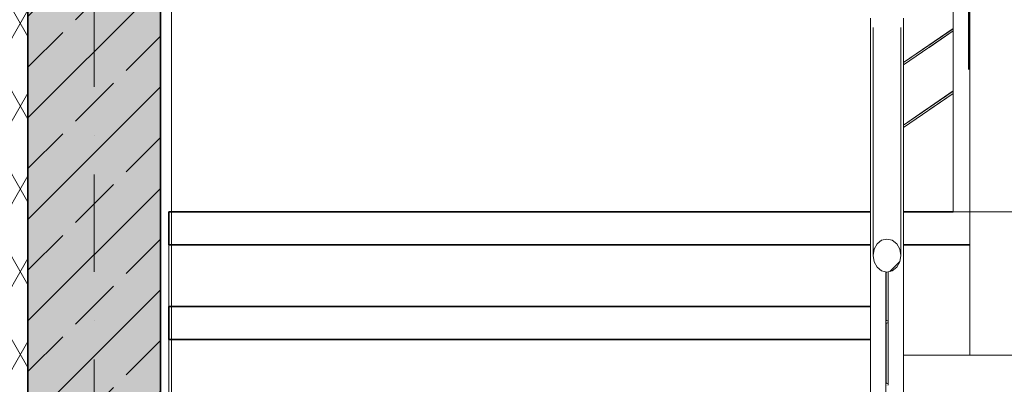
# Model space of a CAD drawing. Header units: millimetres. Extents: x -105953 to -79253, y 14617 to 35617.
# Tile 21 of 48: x -103102 to -101319, y 24021 to 24682. Entities that reach past the tile are written whole.
import ezdxf

# ---------------------------------------------------------------- set-up
doc = ezdxf.new("R2010")
doc.units = ezdxf.units.MM
doc.header["$MEASUREMENT"] = 0
doc.linetypes.add('Kropki i Kreski', pattern=[335.138881, 176.388884, -88.194442, 0, -70.555556])
doc.linetypes.add('Wipeout_Contour', pattern=[1000, 0, -1000])
doc.layers.add('Nowe_Konstrukcja - Schody', color=7, linetype='Continuous')
doc.layers.add('Nowe_Konstrukcja - Schody_Nr_pióra__101', color=250, linetype='Continuous', lineweight=13, true_color=0x333333)
doc.layers.add('Nowe_Konstrukcja - Ściany zew_Nr_pióra__23', color=7, linetype='Continuous', lineweight=13, true_color=0x858585)
for name, color, linetype, lineweight in [('Nowe_Konstrukcja - Schody_Nr_pióra__3', 7, 'Continuous', 13), ('Nowe_Konstrukcja - Schody_Nr_pióra__7', 7, 'Continuous', 35), ('Nowe_Konstrukcja - Ściany zew_Nr_pióra__21', 7, 'Continuous', 20), ('Nowe_Konstrukcja - Ściany zew_Nr_pióra__7', 7, 'Continuous', 35), ('Nowe_Osie_Nr_pióra__4', 8, 'Continuous', 13)]:
    doc.layers.add(name, color=color, linetype=linetype, lineweight=lineweight)
pattern_1 = [(45, (0, 0), (-91.92388, 91.92388), []), (45, (-45.96, 45.96), (-91.92388, 91.92388), [97.5, -32.5])]

msp = doc.modelspace()

# ---------------------------------------------------------------- hatches: boundary and pattern name
at = {"layer": 'Nowe_Konstrukcja - Ściany zew_Nr_pióra__23', "linetype": 'Continuous', "lineweight": 13, "true_color": 0x858585}
h = msp.add_hatch(dxfattribs=at)
h.set_pattern_fill('Izolacja_miękka_0001', color=252, style=0, pattern_type=2)
h.set_pattern_definition([(60, (0, 0), (-64.951905, 37.5), []), (120, (0, 0), (64.951905, 37.5), [])])
h.paths.add_polyline_path([(-103236.6, 26027.9), (-103236.6, 22427.9), (-103086.6, 22427.9), (-103086.6, 26027.9)])
h = msp.add_hatch(dxfattribs=at)
h.set_pattern_fill('Beton_zbrojony_0001', color=252, style=0, pattern_type=2)
h.set_pattern_definition(pattern_1)
h.paths.add_polyline_path([(-103086.6, 26027.9), (-103086.6, 22448.4), (-102846.6, 22448.4), (-102846.6, 26027.9)])
h = msp.add_hatch(dxfattribs=at)
h.set_pattern_fill('Tynk_0001', color=252, style=0, pattern_type=2)
h.set_pattern_definition([(0, (0, 0), (0, 86.60254), [0, -50]), (0, (25, 43.3), (0, 86.60254), [0, -50])])
h.paths.add_polyline_path([(-102826.6, 26027.9), (-102846.6, 26027.9), (-102846.6, 22427.9), (-102826.6, 22427.9), (-102826.6, 22902), (-102836.9, 22902), (-102836.9, 23186.1), (-102826.6, 23186.1)])

# ---------------------------------------------------------------- linework, layer by layer
at = {"layer": 'Nowe_Konstrukcja - Ściany zew_Nr_pióra__21', "color": 7, "linetype": 'Continuous', "lineweight": 20}
msp.add_line((-102846.6, 25727.9), (-102846.6, 22447.9), dxfattribs=at)
at = {"layer": 'Nowe_Konstrukcja - Ściany zew_Nr_pióra__7', "color": 7, "linetype": 'Continuous', "lineweight": 35}
for p, q in [((-103086.6, 32497.9), (-103086.6, 22447.9)), ((-102846.6, 25727.9), (-102846.6, 22447.9))]:
    msp.add_line(p, q, dxfattribs=at)
at = {"layer": 'Nowe_Osie_Nr_pióra__4', "color": 8, "linetype": 'Kropki i Kreski', "lineweight": 13}
msp.add_line((-102966.6, 34123), (-102966.6, 15971.2), dxfattribs=at)

# ---------------------------------------------------------------- wipeouts: each hides what was drawn before it
at = {"color": 254, "linetype": 'Wipeout_Contour', "lineweight": 0, "ltscale": 1147691.405390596}
msp.add_wipeout([(-101411.6, 24333.7), (-101381.6, 24333.7), (-101381.6, 24589), (-101381.8, 24589), (-101382.7, 24589.4), (-101383.2, 24589.9), (-101383.5, 24590.9), (-101383.6, 24591.6), (-101383.6, 24605.1), (-101383.6, 25019.4), (-101411.6, 25019.4)], dxfattribs=at).dxf.layer = 'Nowe_Konstrukcja - Schody'
at = {"color": 254, "linetype": 'Wipeout_Contour', "lineweight": 0, "ltscale": 417576.918021}
msp.add_wipeout([(-101513.9, 24275.6), (-101513.9, 24391.3), (-101522, 24395.8), (-101522, 24282)], dxfattribs=at).dxf.layer = 'Nowe_Konstrukcja - Schody'
at = {"color": 254, "linetype": 'Wipeout_Contour', "lineweight": 0, "ltscale": 417708.682284}
msp.add_wipeout([(-101556.6, 24376.5), (-101556.6, 24254.4), (-101554.7, 24265.8), (-101554.7, 24384.5)], dxfattribs=at).dxf.layer = 'Nowe_Konstrukcja - Schody'

# ---------------------------------------------------------------- next in the draw order: linework, layer by layer
at = {"layer": 'Nowe_Konstrukcja - Schody_Nr_pióra__3', "color": 7, "linetype": 'Continuous', "lineweight": 13}
msp.add_line((-101381.6, 24377), (-101381.6, 24548.4), dxfattribs=at)

# ---------------------------------------------------------------- next in the draw order: wipeouts: each hides what was drawn before it
at = {"color": 254, "linetype": 'Wipeout_Contour', "lineweight": 0, "ltscale": 312972.939265}
msp.add_wipeout([(-101383.6, 24605.1), (-101383.6, 24591.6), (-101383.5, 24590.9)], dxfattribs=at).dxf.layer = 'Nowe_Konstrukcja - Schody'
at = {"color": 254, "linetype": 'Wipeout_Contour', "lineweight": 0, "ltscale": 417702.806288}
msp.add_wipeout([(-101549.3, 24275.6), (-101549.3, 24391.3), (-101554.7, 24384.5), (-101554.7, 24265.8)], dxfattribs=at).dxf.layer = 'Nowe_Konstrukcja - Schody'
at = {"color": 254, "linetype": 'Wipeout_Contour', "lineweight": 0, "ltscale": 417544.197514}
msp.add_wipeout([(-101508.5, 24265.8), (-101508.5, 24384.5), (-101513.9, 24391.3), (-101513.9, 24275.6)], dxfattribs=at).dxf.layer = 'Nowe_Konstrukcja - Schody'

# ---------------------------------------------------------------- next in the draw order: wipeouts: each hides what was drawn before it
at = {"color": 254, "linetype": 'Wipeout_Contour', "lineweight": 0, "ltscale": 312970.08602}
msp.add_wipeout([(-101383.2, 24589.9), (-101382.7, 24589.4), (-101383, 24603.9)], dxfattribs=at).dxf.layer = 'Nowe_Konstrukcja - Schody'
at = {"color": 254, "linetype": 'Wipeout_Contour', "lineweight": 0, "ltscale": 417682.895455}
msp.add_wipeout([(-101541.2, 24282), (-101541.2, 24395.8), (-101549.3, 24391.3), (-101549.3, 24275.6)], dxfattribs=at).dxf.layer = 'Nowe_Konstrukcja - Schody'
at = {"color": 254, "linetype": 'Wipeout_Contour', "lineweight": 0, "ltscale": 417521.586878}
msp.add_wipeout([(-101506.6, 24376.5), (-101508.5, 24384.5), (-101508.5, 24265.8), (-101506.6, 24254.4)], dxfattribs=at).dxf.layer = 'Nowe_Konstrukcja - Schody'

# ---------------------------------------------------------------- next in the draw order: wipeouts: each hides what was drawn before it
at = {"color": 254, "linetype": 'Wipeout_Contour', "lineweight": 0, "ltscale": 417298.183367}
msp.add_wipeout([(-101383, 24603.9), (-101383.6, 24605.1), (-101383.5, 24590.9), (-101383.2, 24589.9)], dxfattribs=at).dxf.layer = 'Nowe_Konstrukcja - Schody'
at = {"color": 254, "linetype": 'Wipeout_Contour', "lineweight": 0, "ltscale": 417845.060191}
msp.add_wipeout([(-101556.6, 24376.5), (-101554.7, 24384.5), (-101554.7, 24555.9), (-101556.6, 24547.9)], dxfattribs=at).dxf.layer = 'Nowe_Konstrukcja - Schody'
at = {"color": 254, "linetype": 'Wipeout_Contour', "lineweight": 0, "ltscale": 417651.979175}
msp.add_wipeout([(-101531.6, 24284.3), (-101531.6, 24397.4), (-101541.2, 24395.8), (-101541.2, 24282)], dxfattribs=at).dxf.layer = 'Nowe_Konstrukcja - Schody'

# ---------------------------------------------------------------- next in the draw order: wipeouts: each hides what was drawn before it
at = {"color": 254, "linetype": 'Wipeout_Contour', "lineweight": 0, "ltscale": 312966.703758}
msp.add_wipeout([(-101381.8, 24589), (-101381.6, 24589), (-101381.6, 24603.4)], dxfattribs=at).dxf.layer = 'Nowe_Konstrukcja - Schody'
at = {"color": 254, "linetype": 'Wipeout_Contour', "lineweight": 0, "ltscale": 417837.73732}
msp.add_wipeout([(-101549.3, 24562.7), (-101554.7, 24555.9), (-101554.7, 24384.5), (-101549.3, 24391.3)], dxfattribs=at).dxf.layer = 'Nowe_Konstrukcja - Schody'
at = {"color": 254, "linetype": 'Wipeout_Contour', "lineweight": 0, "ltscale": 417614.765132}
msp.add_wipeout([(-101531.6, 24397.4), (-101531.6, 24284.3), (-101522, 24282), (-101522, 24395.8)], dxfattribs=at).dxf.layer = 'Nowe_Konstrukcja - Schody'

# ---------------------------------------------------------------- next in the draw order: wipeouts: each hides what was drawn before it
at = {"color": 254, "linetype": 'Wipeout_Contour', "lineweight": 0, "ltscale": 417293.325934}
msp.add_wipeout([(-101383, 24603.9), (-101382.7, 24589.4), (-101381.8, 24589), (-101381.6, 24603.4)], dxfattribs=at).dxf.layer = 'Nowe_Konstrukcja - Schody'
at = {"color": 254, "linetype": 'Wipeout_Contour', "lineweight": 0, "ltscale": 417816.724382}
msp.add_wipeout([(-101541.2, 24567.2), (-101549.3, 24562.7), (-101549.3, 24391.3), (-101541.2, 24395.8)], dxfattribs=at).dxf.layer = 'Nowe_Konstrukcja - Schody'
at = {"color": 254, "linetype": 'Wipeout_Contour', "lineweight": 0, "ltscale": 417710.780933}
msp.add_wipeout([(-101522, 24567.2), (-101522, 24395.8), (-101513.9, 24391.3), (-101513.9, 24562.7)], dxfattribs=at).dxf.layer = 'Nowe_Konstrukcja - Schody'

# ---------------------------------------------------------------- next in the draw order: wipeouts: each hides what was drawn before it
at = {"color": 254, "linetype": 'Wipeout_Contour', "lineweight": 0, "ltscale": 417385.991158}
msp.add_wipeout([(-101383.6, 24776.5), (-101383.6, 24605.1), (-101383, 24603.9), (-101383, 24775.3)], dxfattribs=at).dxf.layer = 'Nowe_Konstrukcja - Schody'
at = {"color": 254, "linetype": 'Wipeout_Contour', "lineweight": 0, "ltscale": 417982.599499}
msp.add_wipeout([(-101556.6, 24547.9), (-101554.7, 24555.9), (-101554.7, 24679.2), (-101556.6, 24667.7)], dxfattribs=at).dxf.layer = 'Nowe_Konstrukcja - Schody'
at = {"color": 254, "linetype": 'Wipeout_Contour', "lineweight": 0, "ltscale": 417785.219296}
msp.add_wipeout([(-101531.6, 24568.8), (-101541.2, 24567.2), (-101541.2, 24395.8), (-101531.6, 24397.4)], dxfattribs=at).dxf.layer = 'Nowe_Konstrukcja - Schody'
at = {"color": 254, "linetype": 'Wipeout_Contour', "lineweight": 0, "ltscale": 417679.179815}
msp.add_wipeout([(-101508.5, 24555.9), (-101513.9, 24562.7), (-101513.9, 24391.3), (-101508.5, 24384.5)], dxfattribs=at).dxf.layer = 'Nowe_Konstrukcja - Schody'

# ---------------------------------------------------------------- next in the draw order: wipeouts: each hides what was drawn before it
at = {"color": 254, "linetype": 'Wipeout_Contour', "lineweight": 0, "ltscale": 417381.316944}
msp.add_wipeout([(-101383, 24775.3), (-101383, 24603.9), (-101381.6, 24603.4), (-101381.6, 24774.8)], dxfattribs=at).dxf.layer = 'Nowe_Konstrukcja - Schody'
at = {"color": 254, "linetype": 'Wipeout_Contour', "lineweight": 0, "ltscale": 731512.432831}
msp.add_wipeout([(-101554.7, 24555.9), (-101549.3, 24562.7), (-101549.3, 24699), (-101554.7, 24692.2), (-101554.7, 24684.2), (-101551.9, 24684.2), (-101554.7, 24679.2)], dxfattribs=at).dxf.layer = 'Nowe_Konstrukcja - Schody'
at = {"color": 254, "linetype": 'Wipeout_Contour', "lineweight": 0, "ltscale": 417748.017092}
msp.add_wipeout([(-101531.6, 24397.4), (-101522, 24395.8), (-101522, 24567.2), (-101531.6, 24568.8)], dxfattribs=at).dxf.layer = 'Nowe_Konstrukcja - Schody'
at = {"color": 254, "linetype": 'Wipeout_Contour', "lineweight": 0, "ltscale": 417658.025888}
msp.add_wipeout([(-101508.5, 24555.9), (-101508.5, 24384.5), (-101506.6, 24376.5), (-101506.6, 24547.9)], dxfattribs=at).dxf.layer = 'Nowe_Konstrukcja - Schody'

# ---------------------------------------------------------------- next in the draw order: linework, layer by layer
at = {"layer": 'Nowe_Konstrukcja - Schody_Nr_pióra__101', "color": 250, "linetype": 'Continuous', "lineweight": 13, "true_color": 0x333333}
for p, q in [((-101383.6, 24605.1), (-101383.6, 24776.5)), ((-101383.6, 24591.6), (-101383.6, 24605.1))]:
    msp.add_line(p, q, dxfattribs=at)
at = {"layer": 'Nowe_Konstrukcja - Schody_Nr_pióra__3', "color": 7, "linetype": 'Continuous', "lineweight": 13}
msp.add_line((-101381.6, 24548.4), (-101381.6, 24719.8), dxfattribs=at)

# ---------------------------------------------------------------- next in the draw order: wipeouts: each hides what was drawn before it
at = {"color": 254, "linetype": 'Wipeout_Contour', "lineweight": 0, "ltscale": 417961.321599}
msp.add_wipeout([(-101549.3, 24699), (-101549.3, 24562.7), (-101541.2, 24567.2), (-101541.2, 24703.5)], dxfattribs=at).dxf.layer = 'Nowe_Konstrukcja - Schody'
at = {"color": 254, "linetype": 'Wipeout_Contour', "lineweight": 0, "ltscale": 417855.414812}
msp.add_wipeout([(-101513.9, 24699), (-101522, 24703.5), (-101522, 24567.2), (-101513.9, 24562.7)], dxfattribs=at).dxf.layer = 'Nowe_Konstrukcja - Schody'

# ---------------------------------------------------------------- next in the draw order: wipeouts: each hides what was drawn before it
at = {"color": 254, "linetype": 'Wipeout_Contour', "lineweight": 0, "ltscale": 417929.845414}
msp.add_wipeout([(-101541.2, 24703.5), (-101541.2, 24567.2), (-101531.6, 24568.8), (-101531.6, 24705.1)], dxfattribs=at).dxf.layer = 'Nowe_Konstrukcja - Schody'
at = {"color": 254, "linetype": 'Wipeout_Contour', "lineweight": 0, "ltscale": 731226.626966}
msp.add_wipeout([(-101508.5, 24692.2), (-101513.9, 24699), (-101513.9, 24562.7), (-101508.5, 24555.9), (-101508.5, 24679.2), (-101511.3, 24684.2), (-101508.5, 24684.2)], dxfattribs=at).dxf.layer = 'Nowe_Konstrukcja - Schody'

# ---------------------------------------------------------------- next in the draw order: wipeouts: each hides what was drawn before it
at = {"color": 254, "linetype": 'Wipeout_Contour', "lineweight": 0, "ltscale": 417892.656139}
msp.add_wipeout([(-101531.6, 24568.8), (-101522, 24567.2), (-101522, 24703.5), (-101531.6, 24705.1)], dxfattribs=at).dxf.layer = 'Nowe_Konstrukcja - Schody'
at = {"color": 254, "linetype": 'Wipeout_Contour', "lineweight": 0, "ltscale": 417795.626756}
msp.add_wipeout([(-101508.5, 24679.2), (-101508.5, 24555.9), (-101506.6, 24547.9), (-101506.6, 24667.7)], dxfattribs=at).dxf.layer = 'Nowe_Konstrukcja - Schody'

# ---------------------------------------------------------------- next in the draw order: wipeouts: each hides what was drawn before it
at = {"color": 254, "linetype": 'Wipeout_Contour', "lineweight": 0, "ltscale": 1148572.340193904}
msp.add_wipeout([(-101561.6, 24684.2), (-101561.6, 23647.9), (-101533.6, 23647.9), (-101533.6, 24224.9), (-101541.2, 24226.7), (-101549.3, 24233.2), (-101554.7, 24242.9), (-101556.6, 24254.4), (-101556.6, 24667.7), (-101554.7, 24679.2), (-101551.9, 24684.2)], dxfattribs=at).dxf.layer = 'Nowe_Konstrukcja - Schody'

# ---------------------------------------------------------------- next in the draw order: linework, layer by layer
at = {"layer": 'Nowe_Konstrukcja - Schody_Nr_pióra__101', "color": 250, "linetype": 'Continuous', "lineweight": 13, "true_color": 0x333333}
for p, q in [((-101556.6, 24547.9), (-101556.6, 24667.8)), ((-101556.6, 24376.5), (-101556.6, 24547.9))]:
    msp.add_line(p, q, dxfattribs=at)
at = {"layer": 'Nowe_Konstrukcja - Schody_Nr_pióra__3', "color": 7, "linetype": 'Continuous', "lineweight": 13}
msp.add_line((-101549.3, 24275.6), (-101541.2, 24282), dxfattribs=at)

# ---------------------------------------------------------------- next in the draw order: wipeouts: each hides what was drawn before it
at = {"color": 254, "linetype": 'Wipeout_Contour', "lineweight": 0, "ltscale": 1148170.541308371}
msp.add_wipeout([(-101529.6, 24224.9), (-101529.6, 23647.9), (-101501.6, 23647.9), (-101501.6, 24684.2), (-101511.3, 24684.2), (-101508.5, 24679.2), (-101506.6, 24667.7), (-101506.6, 24254.4), (-101508.5, 24242.9), (-101513.9, 24233.2), (-101522, 24226.7)], dxfattribs=at).dxf.layer = 'Nowe_Konstrukcja - Schody'
at = {"color": 254, "linetype": 'Wipeout_Contour', "lineweight": 0, "ltscale": 524618.068327}
msp.add_wipeout([(-102831.6, 24333.7), (-102831.6, 24273.7), (-101561.6, 24273.7), (-101561.6, 24308.6), (-101561.6, 24333.7)], dxfattribs=at).dxf.layer = 'Nowe_Konstrukcja - Schody'
at = {"color": 254, "linetype": 'Wipeout_Contour', "lineweight": 0, "ltscale": 524414.198495}
msp.add_wipeout([(-102831.6, 24102.2), (-101561.6, 24102.2), (-101561.6, 24111.7), (-101561.6, 24162.2), (-102831.6, 24162.2)], dxfattribs=at).dxf.layer = 'Nowe_Konstrukcja - Schody'

# ---------------------------------------------------------------- next in the draw order: linework, layer by layer
at = {"layer": 'Nowe_Konstrukcja - Schody_Nr_pióra__3', "color": 7, "linetype": 'Continuous', "lineweight": 13}
for p, q in [((-101541.2, 24282), (-101531.6, 24284.3)), ((-101522, 24282), (-101531.6, 24284.3)), ((-101513.9, 24275.6), (-101522, 24282))]:
    msp.add_line(p, q, dxfattribs=at)
at = {"layer": 'Nowe_Konstrukcja - Schody_Nr_pióra__7', "color": 7, "linetype": 'Continuous', "lineweight": 35}
msp.add_line((-102831.6, 24333.7), (-101561.6, 24333.7), dxfattribs=at)

# ---------------------------------------------------------------- next in the draw order: wipeouts: each hides what was drawn before it
at = {"color": 254, "linetype": 'Wipeout_Contour', "lineweight": 0, "ltscale": 417616.850763}
msp.add_wipeout([(-101501.6, 24602.6), (-101501.6, 24601.1), (-101411.6, 24664.3), (-101411.6, 24664.7)], dxfattribs=at).dxf.layer = 'Nowe_Konstrukcja - Schody'
at = {"color": 254, "linetype": 'Wipeout_Contour', "lineweight": 0, "ltscale": 417510.123469}
msp.add_wipeout([(-101501.6, 24487.8), (-101411.6, 24551), (-101411.6, 24551.3), (-101501.6, 24489.3)], dxfattribs=at).dxf.layer = 'Nowe_Konstrukcja - Schody'
at = {"color": 254, "linetype": 'Wipeout_Contour', "lineweight": 0, "ltscale": 417249.469146}
msp.add_wipeout([(-101501.6, 24333.7), (-101501.6, 24273.7), (-101381.6, 24273.7), (-101381.6, 24333.7)], dxfattribs=at).dxf.layer = 'Nowe_Konstrukcja - Schody'
at = {"color": 254, "linetype": 'Wipeout_Contour', "lineweight": 0, "ltscale": 524512.52941}
msp.add_wipeout([(-101561.6, 24273.7), (-102831.6, 24273.7), (-102831.6, 24162.2), (-101561.6, 24162.2), (-101561.6, 24195.2)], dxfattribs=at).dxf.layer = 'Nowe_Konstrukcja - Schody'
at = {"color": 254, "linetype": 'Wipeout_Contour', "lineweight": 0, "ltscale": 417396.781212}
msp.add_wipeout([(-101533.6, 24021), (-101533, 24022.7), (-101533, 24132.7), (-101533.6, 24134.4)], dxfattribs=at).dxf.layer = 'Nowe_Konstrukcja - Schody'
at = {"color": 254, "linetype": 'Wipeout_Contour', "lineweight": 0, "ltscale": 524309.433286}
msp.add_wipeout([(-102831.6, 23990.8), (-101561.6, 23990.8), (-101561.6, 23998.3), (-101561.6, 24102.2), (-102831.6, 24102.2)], dxfattribs=at).dxf.layer = 'Nowe_Konstrukcja - Schody'

# ---------------------------------------------------------------- next in the draw order: linework, layer by layer
at = {"layer": 'Nowe_Konstrukcja - Schody_Nr_pióra__101', "color": 250, "linetype": 'Continuous', "lineweight": 13, "true_color": 0x333333}
for p, q in [((-101561.6, 23647.9), (-101561.6, 24684.2)), ((-101556.6, 24254.4), (-101556.6, 24376.5)), ((-101411.6, 24333.7), (-100086.6, 24333.7))]:
    msp.add_line(p, q, dxfattribs=at)
at = {"layer": 'Nowe_Konstrukcja - Schody_Nr_pióra__3', "color": 7, "linetype": 'Continuous', "lineweight": 13}
for p, q in [((-102831.6, 24162.2), (-102831.6, 24273.7)), ((-101556.6, 24254.4), (-101554.7, 24265.8)), ((-101554.7, 24265.8), (-101549.3, 24275.6)), ((-101554.7, 24242.9), (-101556.6, 24254.4)), ((-101549.3, 24233.2), (-101554.7, 24242.9)), ((-102831.6, 23990.8), (-102831.6, 24102.2))]:
    msp.add_line(p, q, dxfattribs=at)
at = {"layer": 'Nowe_Konstrukcja - Schody_Nr_pióra__7', "color": 7, "linetype": 'Continuous', "lineweight": 35}
for p, q in [((-102831.6, 24273.7), (-102831.6, 24333.7)), ((-101501.6, 24333.7), (-101411.6, 24333.7)), ((-102831.6, 24273.7), (-101561.6, 24273.7)), ((-102831.6, 24162.2), (-101561.6, 24162.2)), ((-102831.6, 24102.2), (-102831.6, 24162.2)), ((-102831.6, 24102.2), (-101561.6, 24102.2))]:
    msp.add_line(p, q, dxfattribs=at)
at = {"layer": 'Nowe_Konstrukcja - Ściany zew_Nr_pióra__21', "color": 7, "linetype": 'Continuous', "lineweight": 20}
msp.add_line((-102826.6, 25727.9), (-102826.6, 22427.9), dxfattribs=at)

# ---------------------------------------------------------------- next in the draw order: wipeouts: each hides what was drawn before it
at = {"color": 254, "linetype": 'Wipeout_Contour', "lineweight": 0, "ltscale": 417617.551886}
msp.add_wipeout([(-101501.6, 24602.8), (-101501.6, 24602.6), (-101411.6, 24664.7), (-101411.6, 24665.6)], dxfattribs=at).dxf.layer = 'Nowe_Konstrukcja - Schody'
at = {"color": 254, "linetype": 'Wipeout_Contour', "lineweight": 0, "ltscale": 417510.821545}
msp.add_wipeout([(-101501.6, 24489.3), (-101411.6, 24551.3), (-101411.6, 24552.2), (-101501.6, 24489.5)], dxfattribs=at).dxf.layer = 'Nowe_Konstrukcja - Schody'
at = {"color": 254, "linetype": 'Wipeout_Contour', "lineweight": 0, "ltscale": 417128.786784}
msp.add_wipeout([(-101501.6, 24273.7), (-101501.6, 24073.7), (-101381.6, 24073.7), (-101381.6, 24273.7)], dxfattribs=at).dxf.layer = 'Nowe_Konstrukcja - Schody'
at = {"color": 254, "linetype": 'Wipeout_Contour', "lineweight": 0, "ltscale": 417392.886762}
msp.add_wipeout([(-101533, 24132.7), (-101533, 24022.7), (-101531.6, 24023.4), (-101531.6, 24132)], dxfattribs=at).dxf.layer = 'Nowe_Konstrukcja - Schody'

# ---------------------------------------------------------------- next in the draw order: linework, layer by layer
at = {"layer": 'Nowe_Konstrukcja - Schody_Nr_pióra__101', "color": 250, "linetype": 'Continuous', "lineweight": 13, "true_color": 0x333333}
msp.add_line((-101506.6, 24254.4), (-101506.6, 24376.5), dxfattribs=at)
at = {"layer": 'Nowe_Konstrukcja - Schody_Nr_pióra__3', "color": 7, "linetype": 'Continuous', "lineweight": 13}
for p, q in [((-101381.6, 24205.5), (-101381.6, 24377)), ((-101508.5, 24265.8), (-101513.9, 24275.6)), ((-101506.6, 24254.4), (-101508.5, 24265.8)), ((-101513.9, 24233.2), (-101508.5, 24242.9)), ((-101508.5, 24242.9), (-101506.6, 24254.4)), ((-101381.6, 24073.7), (-101381.6, 24205.5)), ((-101501.6, 24073.7), (-101381.6, 24073.7)), ((-100106.6, 24073.7), (-101381.6, 24073.7))]:
    msp.add_line(p, q, dxfattribs=at)
at = {"layer": 'Nowe_Konstrukcja - Schody_Nr_pióra__7', "color": 7, "linetype": 'Continuous', "lineweight": 35}
msp.add_line((-101501.6, 24273.7), (-101381.6, 24273.7), dxfattribs=at)

# ---------------------------------------------------------------- next in the draw order: wipeouts: each hides what was drawn before it
at = {"color": 254, "linetype": 'Wipeout_Contour', "lineweight": 0, "ltscale": 417615.269525}
msp.add_wipeout([(-101501.6, 24600.8), (-101501.6, 24599.8), (-101411.6, 24662.6), (-101411.6, 24662.8)], dxfattribs=at).dxf.layer = 'Nowe_Konstrukcja - Schody'
at = {"color": 254, "linetype": 'Wipeout_Contour', "lineweight": 0, "ltscale": 417508.549102}
msp.add_wipeout([(-101501.6, 24486.5), (-101411.6, 24549.2), (-101411.6, 24549.5), (-101501.6, 24487.4)], dxfattribs=at).dxf.layer = 'Nowe_Konstrukcja - Schody'
at = {"color": 254, "linetype": 'Wipeout_Contour', "lineweight": 0, "ltscale": 417387.382566}
msp.add_wipeout([(-101531.6, 24023.4), (-101530.2, 24022.7), (-101530.2, 24132.7), (-101531.6, 24132)], dxfattribs=at).dxf.layer = 'Nowe_Konstrukcja - Schody'

# ---------------------------------------------------------------- next in the draw order: hatches: boundary and pattern name
at = {"layer": 'Nowe_Konstrukcja - Schody_Nr_pióra__101', "linetype": 'Continuous', "lineweight": 13, "true_color": 0x333333}
h = msp.add_hatch(dxfattribs=at)
h.set_pattern_fill('Beton_zbrojony_0001', color=250, style=0, pattern_type=2)
h.set_pattern_definition(pattern_1)
h.paths.add_polyline_path([(-101530.2, 24022.7), (-101531.6, 24023.4), (-101533, 24022.7), (-101533.6, 24021), (-101533, 24019.3), (-101531.6, 24018.6), (-101530.2, 24019.3), (-101529.6, 24021)])

# ---------------------------------------------------------------- next in the draw order: linework, layer by layer
at = {"layer": 'Nowe_Konstrukcja - Schody_Nr_pióra__101', "color": 250, "linetype": 'Continuous', "lineweight": 13, "true_color": 0x333333}
msp.add_line((-101533.6, 23907.7), (-101533.6, 24021), dxfattribs=at)
at = {"layer": 'Nowe_Konstrukcja - Schody_Nr_pióra__3', "color": 7, "linetype": 'Continuous', "lineweight": 13}
for p, q in [((-101533.6, 24021), (-101533, 24022.7)), ((-101533, 24019.3), (-101533.6, 24021)), ((-101533, 24022.7), (-101531.6, 24023.4)), ((-101530.2, 24022.7), (-101531.6, 24023.4)), ((-101529.6, 24021), (-101530.2, 24022.7)), ((-101530.2, 24019.3), (-101529.6, 24021))]:
    msp.add_line(p, q, dxfattribs=at)

# ---------------------------------------------------------------- next in the draw order: wipeouts: each hides what was drawn before it
at = {"color": 254, "linetype": 'Wipeout_Contour', "lineweight": 0, "ltscale": 417615.970947}
msp.add_wipeout([(-101501.6, 24601.1), (-101501.6, 24600.8), (-101411.6, 24662.8), (-101411.6, 24664.3)], dxfattribs=at).dxf.layer = 'Nowe_Konstrukcja - Schody'
at = {"color": 254, "linetype": 'Wipeout_Contour', "lineweight": 0, "ltscale": 417509.247474}
msp.add_wipeout([(-101501.6, 24487.4), (-101411.6, 24549.5), (-101411.6, 24551), (-101501.6, 24487.8)], dxfattribs=at).dxf.layer = 'Nowe_Konstrukcja - Schody'
at = {"color": 254, "linetype": 'Wipeout_Contour', "lineweight": 0, "ltscale": 417491.393858}
msp.add_wipeout([(-101533.6, 24134.4), (-101533, 24136.1), (-101533, 24224.8), (-101533.6, 24224.9)], dxfattribs=at).dxf.layer = 'Nowe_Konstrukcja - Schody'

# ---------------------------------------------------------------- next in the draw order: wipeouts: each hides what was drawn before it
at = {"color": 254, "linetype": 'Wipeout_Contour', "lineweight": 0, "ltscale": 417614.648714}
msp.add_wipeout([(-101501.6, 24599.8), (-101501.6, 24599.6), (-101411.6, 24661.4), (-101411.6, 24662.6)], dxfattribs=at).dxf.layer = 'Nowe_Konstrukcja - Schody'
at = {"color": 254, "linetype": 'Wipeout_Contour', "lineweight": 0, "ltscale": 417507.930989}
msp.add_wipeout([(-101501.6, 24486.2), (-101411.6, 24548.1), (-101411.6, 24549.2), (-101501.6, 24486.5)], dxfattribs=at).dxf.layer = 'Nowe_Konstrukcja - Schody'
at = {"color": 254, "linetype": 'Wipeout_Contour', "lineweight": 0, "ltscale": 417487.943098}
msp.add_wipeout([(-101533, 24136.1), (-101531.6, 24136.8), (-101531.6, 24224.4), (-101533, 24224.8)], dxfattribs=at).dxf.layer = 'Nowe_Konstrukcja - Schody'

# ---------------------------------------------------------------- next in the draw order: linework, layer by layer
at = {"layer": 'Nowe_Konstrukcja - Schody_Nr_pióra__3', "color": 7, "linetype": 'Continuous', "lineweight": 13}
msp.add_line((-101541.2, 24226.7), (-101549.3, 24233.2), dxfattribs=at)

# ---------------------------------------------------------------- next in the draw order: wipeouts: each hides what was drawn before it
at = {"color": 254, "linetype": 'Wipeout_Contour', "lineweight": 0, "ltscale": 313137.255547}
msp.add_wipeout([(-101455.2, 24631.5), (-101411.6, 24661.3), (-101411.6, 24661.4)], dxfattribs=at).dxf.layer = 'Nowe_Konstrukcja - Schody'
at = {"color": 254, "linetype": 'Wipeout_Contour', "lineweight": 0, "ltscale": 313057.130955}
msp.add_wipeout([(-101455.2, 24518.1), (-101411.6, 24547.9), (-101411.6, 24548.1)], dxfattribs=at).dxf.layer = 'Nowe_Konstrukcja - Schody'
at = {"color": 254, "linetype": 'Wipeout_Contour', "lineweight": 0, "ltscale": 417482.440166}
msp.add_wipeout([(-101531.6, 24224.4), (-101531.6, 24136.8), (-101530.2, 24136.1), (-101530.2, 24224.8)], dxfattribs=at).dxf.layer = 'Nowe_Konstrukcja - Schody'

# ---------------------------------------------------------------- next in the draw order: hatches: boundary and pattern name
at = {"layer": 'Nowe_Konstrukcja - Schody_Nr_pióra__101', "linetype": 'Continuous', "lineweight": 13, "true_color": 0x333333}
h = msp.add_hatch(dxfattribs=at)
h.set_pattern_fill('Beton_zbrojony_0001', color=250, style=0, pattern_type=2)
h.set_pattern_definition(pattern_1)
h.paths.add_polyline_path([(-101522, 24282), (-101531.6, 24284.3), (-101541.2, 24282), (-101549.3, 24275.6), (-101554.7, 24265.8), (-101556.6, 24254.4), (-101554.7, 24242.9), (-101549.3, 24233.2), (-101541.2, 24226.7), (-101531.6, 24224.4), (-101522, 24226.7), (-101513.9, 24233.2), (-101508.5, 24242.9), (-101506.6, 24254.4), (-101508.5, 24265.8), (-101513.9, 24275.6)])
h = msp.add_hatch(dxfattribs=at)
h.set_pattern_fill('Beton_zbrojony_0001', color=250, style=0, pattern_type=2)
h.set_pattern_definition(pattern_1)
h.paths.add_polyline_path([(-101530.2, 24136.1), (-101531.6, 24136.8), (-101533, 24136.1), (-101533.6, 24134.4), (-101533, 24132.7), (-101531.6, 24132), (-101530.2, 24132.7), (-101529.6, 24134.4)])

# ---------------------------------------------------------------- next in the draw order: linework, layer by layer
at = {"layer": 'Nowe_Konstrukcja - Schody_Nr_pióra__101', "color": 250, "linetype": 'Continuous', "lineweight": 13, "true_color": 0x333333}
for p, q in [((-101533.6, 24134.4), (-101533.6, 24224.9)), ((-101529.6, 24134.4), (-101529.6, 24224.9)), ((-101533.6, 24021), (-101533.6, 24134.4)), ((-101529.6, 24021), (-101529.6, 24134.4))]:
    msp.add_line(p, q, dxfattribs=at)
at = {"layer": 'Nowe_Konstrukcja - Schody_Nr_pióra__3', "color": 7, "linetype": 'Continuous', "lineweight": 13}
for p, q in [((-101531.6, 24224.4), (-101541.2, 24226.7)), ((-101531.6, 24224.4), (-101522, 24226.7)), ((-101522, 24226.7), (-101513.9, 24233.2)), ((-101533.6, 24134.4), (-101533, 24136.1)), ((-101533, 24136.1), (-101531.6, 24136.8)), ((-101530.2, 24136.1), (-101531.6, 24136.8)), ((-101529.6, 24134.4), (-101530.2, 24136.1)), ((-101533, 24132.7), (-101533.6, 24134.4)), ((-101531.6, 24132), (-101533, 24132.7)), ((-101531.6, 24132), (-101530.2, 24132.7)), ((-101530.2, 24132.7), (-101529.6, 24134.4))]:
    msp.add_line(p, q, dxfattribs=at)

# ---------------------------------------------------------------- next in the draw order: wipeouts: each hides what was drawn before it
at = {"color": 254, "linetype": 'Wipeout_Contour', "lineweight": 0, "ltscale": 313287.255282}
msp.add_wipeout([(-101501.6, 24604.1), (-101501.6, 24604), (-101458, 24634)], dxfattribs=at).dxf.layer = 'Nowe_Konstrukcja - Schody'
at = {"color": 254, "linetype": 'Wipeout_Contour', "lineweight": 0, "ltscale": 313207.29172}
msp.add_wipeout([(-101501.6, 24490.8), (-101501.6, 24490.7), (-101458, 24520.7)], dxfattribs=at).dxf.layer = 'Nowe_Konstrukcja - Schody'

# ---------------------------------------------------------------- next in the draw order: wipeouts: each hides what was drawn before it
at = {"color": 254, "linetype": 'Wipeout_Contour', "lineweight": 0, "ltscale": 417618.172315}
msp.add_wipeout([(-101501.6, 24604), (-101501.6, 24602.8), (-101411.6, 24665.6), (-101411.6, 24665.9)], dxfattribs=at).dxf.layer = 'Nowe_Konstrukcja - Schody'
at = {"color": 254, "linetype": 'Wipeout_Contour', "lineweight": 0, "ltscale": 417511.439275}
msp.add_wipeout([(-101501.6, 24490.7), (-101501.6, 24489.5), (-101411.6, 24552.2), (-101411.6, 24552.5)], dxfattribs=at).dxf.layer = 'Nowe_Konstrukcja - Schody'

# ---------------------------------------------------------------- next in the draw order: hatches: boundary and pattern name
at = {"layer": 'Nowe_Konstrukcja - Ściany zew_Nr_pióra__23', "linetype": 'Continuous', "lineweight": 13, "true_color": 0x858585}
h = msp.add_hatch(dxfattribs=at)
h.set_pattern_fill('Beton_zbrojony_0001', color=252, style=0, pattern_type=2)
h.set_pattern_definition(pattern_1)
h.paths.add_polyline_path([(-103086.6, 32727.9), (-103086.6, 18993.9), (-102846.6, 18993.9), (-102846.6, 22127.9), (-100086.6, 22127.9), (-100086.6, 18993.9), (-99846.6, 18993.9), (-99846.6, 32927.9), (-100086.6, 32927.9), (-100086.6, 29527.9), (-102846.6, 29527.9), (-102846.6, 32727.9), (-102846.6, 32927.9), (-103086.6, 32927.9)])
h.paths.add_polyline_path([(-102846.6, 25927.9), (-102846.6, 29327.9), (-100086.6, 29327.9), (-100086.6, 26047.9), (-100086.6, 25927.9)], flags=0)
h.paths.add_polyline_path([(-102846.6, 22327.9), (-102846.6, 25727.9), (-100086.6, 25727.9), (-100086.6, 25587.9), (-100086.6, 25567.9), (-100086.6, 25547.9), (-100086.6, 22447.9), (-100086.6, 22327.9)], flags=0)

# ---------------------------------------------------------------- next in the draw order: linework, layer by layer
at = {"layer": 'Nowe_Konstrukcja - Schody_Nr_pióra__101', "color": 250, "linetype": 'Continuous', "lineweight": 13, "true_color": 0x333333}
for p, q in [((-101411.6, 24333.7), (-101411.6, 25019.4)), ((-101501.6, 23647.9), (-101501.6, 24684.2)), ((-101506.6, 24547.9), (-101506.6, 24667.8)), ((-101501.6, 24604), (-101411.6, 24665.9)), ((-101501.6, 24599.6), (-101411.6, 24661.4)), ((-101455.2, 24631.5), (-101411.6, 24661.3)), ((-101501.6, 24604.1), (-101458.1, 24633.9)), ((-101506.6, 24376.5), (-101506.6, 24547.9)), ((-101501.6, 24490.7), (-101411.6, 24552.5)), ((-101501.6, 24486.2), (-101411.6, 24548.1)), ((-101455.2, 24518.1), (-101411.6, 24547.9)), ((-101501.6, 24490.8), (-101458.1, 24520.6))]:
    msp.add_line(p, q, dxfattribs=at)
at = {"layer": 'Nowe_Konstrukcja - Ściany zew_Nr_pióra__7', "color": 7, "linetype": 'Continuous', "lineweight": 35, "flags": 128}
for points in [[(-103086.6, 32727.9), (-103086.6, 18993.9), (-102846.6, 18993.9), (-102846.6, 22127.9), (-100086.6, 22127.9), (-100086.6, 18993.9), (-99846.6, 18993.9), (-99846.6, 32927.9), (-100086.6, 32927.9), (-100086.6, 29527.9), (-102846.6, 29527.9), (-102846.6, 32727.9), (-102846.6, 32927.9), (-103086.6, 32927.9)], [(-102846.6, 22327.9), (-102846.6, 25727.9), (-100086.6, 25727.9), (-100086.6, 25587.9), (-100086.6, 25567.9), (-100086.6, 25547.9), (-100086.6, 22447.9), (-100086.6, 22327.9)]]:
    msp.add_lwpolyline(points, close=True, dxfattribs=at)

doc.saveas('drawing.dxf')
